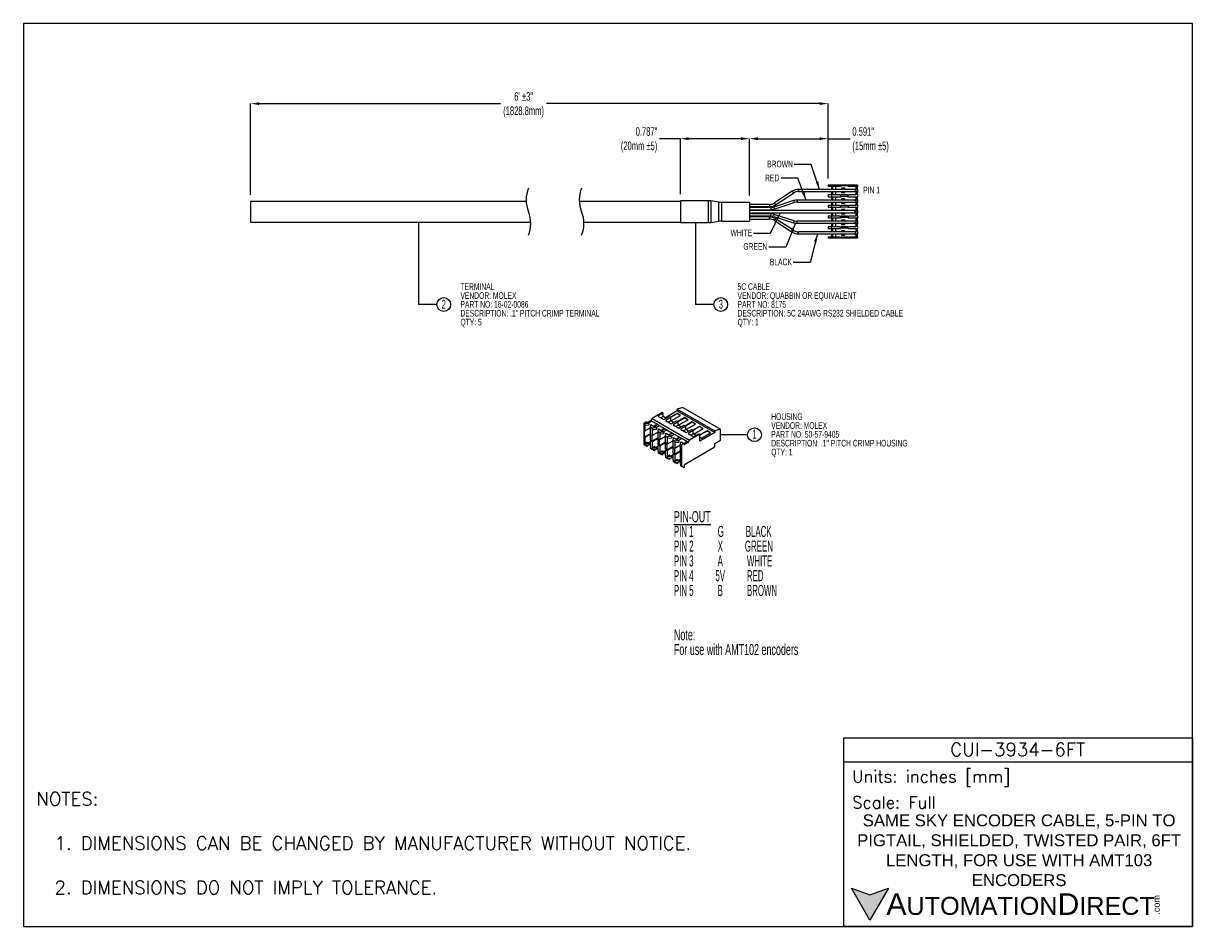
# Model space of a CAD drawing. Extents: x 886.4 to 897.4, y -8.5 to 0.
import ezdxf

# ---------------------------------------------------------------- set-up
doc = ezdxf.new("R2010")
doc.units = 0
doc.header["$LTSCALE"] = 0.25
doc.header["$MEASUREMENT"] = 0
doc.layers.get('0').update_dxf_attribs({"linetype": 'CONTINUOUS'})
doc.layers.get('DEFPOINTS').update_dxf_attribs({"linetype": 'CONTINUOUS'})
doc.layers.add('SLD-0', color=179, linetype='CONTINUOUS')
doc.layers.add('TEXT', color=140, linetype='CONTINUOUS')
doc.styles.add('\\M+2ABAC\\M+2A6A11', font='txt')
doc.styles.add('ROMANS', font='romans.shx')
doc.styles.add('SLDTEXTSTYLE0', font='TXT', dxfattribs={"width": 0.605})
doc.styles.add('SLDTEXTSTYLE1', font='TXT', dxfattribs={"width": 0.532813})
doc.styles.add('SLDTEXTSTYLE2', font='TXT', dxfattribs={"width": 0.531818})
doc.styles.add('SLDTEXTSTYLE3', font='TXT', dxfattribs={"width": 0.5315})
doc.styles.get("Standard").update_dxf_attribs({"font": 'romans.shx'})
doc.dimstyles.new('SLDDIMSTYLE0', dxfattribs={"dimtxt": 0.080892, "dimasz": 0.07874, "dimexe": 0, "dimexo": 0.0625, "dimgap": 0.020223, "dimtad": 0, "dimtih": 1, "dimtoh": 1, "dimrnd": 1e-09, "dimzin": 12, "dimdsep": 46, "dimtxsty": 'SLDTEXTSTYLE0', "dimsah": 1, "dimcen": 0.09, "dimadec": 0, "dimazin": 3, "dimtfac": 1, "dimtofl": 0, "dimtmove": 0, "dimatfit": 3, "dimfxl": 0, "dimfrac": 2, "dimtolj": 1, "dimtzin": 12, "dimarcsym": 0})
doc.dimstyles.new('SLDDIMSTYLE1', dxfattribs={"dimtxt": 0.18, "dimasz": 0.07874, "dimexe": 0, "dimexo": 0.0625, "dimgap": 0, "dimtad": 0, "dimtih": 1, "dimtoh": 1, "dimdec": 0, "dimrnd": 1e-09, "dimzin": 0, "dimdsep": 46, "dimtxsty": 'Standard', "dimsah": 1, "dimcen": 0.09, "dimadec": 0, "dimazin": 0, "dimtfac": 0.07874, "dimtdec": 0, "dimtofl": 0, "dimtmove": 0, "dimatfit": 3, "dimfxl": 0, "dimfrac": 2, "dimtolj": 1, "dimtzin": 0, "dimarcsym": 0})

# ---------------------------------------------------------------- blocks, each defined once
blk = doc.blocks.new('SW_NOTE_0')
at = {"layer": 'SLD-0', "color": 0, "attachment_point": 1}
for s, insert, char_height, style in [('\\LPIN-OUT', (0, 0.134), 0.1042, 'SLDTEXTSTYLE0'), ('PIN 1           G          BLACK', (0, -0.005), 0.10417, 'SLDTEXTSTYLE1'), ('PIN 2           X          GREEN', (0, -0.143), 0.10417, 'SLDTEXTSTYLE1'), ('PIN 3           A           WHITE', (0, -0.282), 0.10417, 'SLDTEXTSTYLE2'), ('PIN 4          5V          RED', (0, -0.421), 0.10417, 'SLDTEXTSTYLE3'), ('PIN 5           B           BROWN', (0, -0.56), 0.10417, 'SLDTEXTSTYLE2'), ('Note:', (0, -0.977), 0.1042, 'SLDTEXTSTYLE0'), ('For use with AMT102 encoders', (0, -1.116), 0.10417, 'SLDTEXTSTYLE0')]:
    blk.add_mtext(s, dxfattribs=dict(at, insert=insert, char_height=char_height, style=style))
blk = doc.blocks.new('*D13')
at = {"layer": 'DEFPOINTS', "color": 0}
for p in [(888.564, -0.789), (893.997, -1.556), (888.564, -1.709)]:
    blk.add_point(p, dxfattribs=at)
at = {"layer": 'SLD-0', "color": 0, "lineweight": -2}
for p, q in [((888.564, -1.646), (888.564, -0.789)), ((888.643, -0.789), (890.916, -0.789)), ((893.918, -0.789), (891.348, -0.789)), ((893.997, -1.494), (893.997, -0.789))]:
    blk.add_line(p, q, dxfattribs=at)
at = {"layer": 'SLD-0', "color": 0}
for points in [[(888.643, -0.776), (888.643, -0.802), (888.564, -0.789)], [(893.918, -0.776), (893.918, -0.802), (893.997, -0.789)]]:
    blk.add_solid(points, dxfattribs=at)
at = {"layer": 'SLD-0', "color": 0, "insert": (891.132, -0.681), "char_height": 0.08089, "attachment_point": 2, "style": 'SLDTEXTSTYLE0'}
blk.add_mtext('\\A1;6\' %%p3"\\P(1828.8mm)', dxfattribs=at)
blk = doc.blocks.new('*D14')
at = {"layer": 'DEFPOINTS', "color": 0}
for p in [(893.257, -1.119), (892.607, -1.703), (893.257, -1.718)]:
    blk.add_point(p, dxfattribs=at)
at = {"layer": 'SLD-0', "color": 0, "lineweight": -2}
for p, q in [((892.607, -1.119), (892.41, -1.119)), ((892.607, -1.64), (892.607, -1.119)), ((893.178, -1.119), (892.686, -1.119)), ((893.257, -1.655), (893.257, -1.119))]:
    blk.add_line(p, q, dxfattribs=at)
at = {"layer": 'SLD-0', "color": 0}
for points in [[(892.686, -1.106), (892.686, -1.132), (892.607, -1.119)], [(893.178, -1.106), (893.178, -1.132), (893.257, -1.119)]]:
    blk.add_solid(points, dxfattribs=at)
at = {"layer": 'SLD-0', "color": 0, "insert": (892.39, -1.011), "char_height": 0.08089, "attachment_point": 3, "style": 'SLDTEXTSTYLE0'}
blk.add_mtext('\\A1;0.787"\\P(20mm %%p5)', dxfattribs=at)
blk = doc.blocks.new('*D15')
at = {"layer": 'DEFPOINTS', "color": 0}
for p in [(893.997, -1.119), (893.997, -1.556), (893.257, -1.718)]:
    blk.add_point(p, dxfattribs=at)
at = {"layer": 'SLD-0', "color": 0, "lineweight": -2}
for p, q in [((893.257, -1.655), (893.257, -1.119)), ((893.336, -1.119), (893.918, -1.119)), ((893.997, -1.494), (893.997, -1.119)), ((893.997, -1.119), (894.205, -1.119))]:
    blk.add_line(p, q, dxfattribs=at)
at = {"layer": 'SLD-0', "color": 0}
for points in [[(893.336, -1.106), (893.336, -1.132), (893.257, -1.119)], [(893.918, -1.106), (893.918, -1.132), (893.997, -1.119)]]:
    blk.add_solid(points, dxfattribs=at)
at = {"layer": 'SLD-0', "color": 0, "insert": (894.225, -1.011), "char_height": 0.08089, "attachment_point": 1, "style": 'SLDTEXTSTYLE0'}
blk.add_mtext('\\A1;0.591"\\P(15mm %%p5)', dxfattribs=at)
blk = doc.blocks.new('SW_NOTE_2')
at = {"layer": 'SLD-0', "color": 0, "char_height": 0.0625, "attachment_point": 1, "style": 'SLDTEXTSTYLE0'}
for s, insert in [('5C CABLE', (0, 0.081)), ('VENDOR: QUABBIN OR EQUIVALENT', (0, -0.003)), ('PART NO: 8175', (0, -0.086)), ('DESCRIPTION: 5C 24AWG RS232 SHIELDED CABLE', (0, -0.169)), ('QTY: 1', (0, -0.253))]:
    blk.add_mtext(s, dxfattribs=dict(at, insert=insert))
blk = doc.blocks.new('SW_NOTE_3')
at = {"layer": 'SLD-0', "color": 0, "char_height": 0.0625, "attachment_point": 1, "style": 'SLDTEXTSTYLE0'}
for s, insert in [('TERMINAL', (0, 0.081)), ('VENDOR: MOLEX', (0, -0.003)), ('PART NO: 16-02-0086', (0, -0.086)), ('DESCRIPTION: .1" PITCH CRIMP TERMINAL', (0, -0.169)), ('QTY: 5', (0, -0.253))]:
    blk.add_mtext(s, dxfattribs=dict(at, insert=insert))
blk = doc.blocks.new('SW_NOTE_4')
at = {"layer": 'SLD-0', "color": 0, "char_height": 0.0625, "attachment_point": 1, "style": 'SLDTEXTSTYLE0'}
for s, insert in [('HOUSING', (0, 0.081)), ('VENDOR: MOLEX', (0, -0.003)), ('PART NO: 50-57-9405', (0, -0.086)), ('DESCRIPTION: .1" PITCH CRIMP HOUSING', (0, -0.169)), ('QTY: 1', (0, -0.253))]:
    blk.add_mtext(s, dxfattribs=dict(at, insert=insert))

msp = doc.modelspace()

# ---------------------------------------------------------------- hatches: boundary and pattern name
at = {"layer": 'TEXT'}
msp.add_hatch(color=256, dxfattribs=at).paths.add_polyline_path([(894.566, -8.171), (894.391, -8.235), (894.216, -8.171), (894.391, -8.474)])

# ---------------------------------------------------------------- linework, layer by layer
for p, q in [((893.66, -1.614), (893.493, -1.723)), ((893.503, -1.74), (893.671, -1.631)), ((894.247, -1.597), (893.719, -1.597)), ((893.719, -1.597), (893.719, -1.617)), ((893.719, -1.617), (894.257, -1.617)), ((893.997, -1.556), (893.997, -1.568)), ((894.028, -1.556), (893.997, -1.556)), ((894.028, -1.568), (893.997, -1.568)), ((893.997, -1.644), (893.997, -1.668)), ((893.997, -1.644), (894.028, -1.644)), ((894.028, -1.556), (894.028, -1.568)), ((894.272, -1.556), (894.028, -1.556)), ((894.043, -1.568), (894.028, -1.568)), ((894.028, -1.568), (894.028, -1.594)), ((894.043, -1.594), (894.028, -1.594)), ((894.043, -1.619), (894.028, -1.619)), ((894.028, -1.619), (894.028, -1.644)), ((894.028, -1.644), (894.028, -1.668)), ((894.043, -1.644), (894.028, -1.644)), ((894.114, -1.568), (894.043, -1.568)), ((894.043, -1.594), (894.043, -1.568)), ((894.043, -1.644), (894.043, -1.619)), ((894.043, -1.644), (894.108, -1.644)), ((894.067, -1.568), (894.067, -1.597)), ((894.067, -1.617), (894.067, -1.644)), ((894.108, -1.644), (894.108, -1.65)), ((894.186, -1.562), (894.114, -1.562)), ((894.114, -1.562), (894.114, -1.568)), ((894.12, -1.65), (894.12, -1.644)), ((894.12, -1.644), (894.18, -1.644)), ((894.155, -1.586), (894.122, -1.586)), ((894.122, -1.586), (894.122, -1.597)), ((894.122, -1.617), (894.122, -1.626)), ((894.122, -1.626), (894.155, -1.626)), ((894.155, -1.597), (894.155, -1.586)), ((894.155, -1.626), (894.155, -1.617)), ((894.18, -1.644), (894.18, -1.65)), ((894.186, -1.568), (894.186, -1.562)), ((894.257, -1.568), (894.186, -1.568)), ((894.192, -1.65), (894.192, -1.644)), ((894.192, -1.644), (894.257, -1.644)), ((894.257, -1.596), (894.247, -1.596)), ((894.247, -1.604), (894.247, -1.596)), ((894.272, -1.568), (894.257, -1.568)), ((894.257, -1.568), (894.257, -1.594)), ((894.272, -1.594), (894.257, -1.594)), ((894.257, -1.594), (894.257, -1.619)), ((894.257, -1.619), (894.257, -1.644)), ((894.272, -1.619), (894.257, -1.619)), ((894.272, -1.644), (894.257, -1.644)), ((894.272, -1.556), (894.272, -1.568)), ((894.272, -1.594), (894.272, -1.568)), ((894.272, -1.594), (894.272, -1.619)), ((894.272, -1.644), (894.272, -1.619)), ((894.272, -1.644), (894.272, -1.668)), ((891.156, -1.709), (888.564, -1.709)), ((888.564, -1.709), (888.564, -1.904)), ((892.607, -1.709), (891.656, -1.709)), ((892.871, -1.703), (892.607, -1.703)), ((892.607, -1.703), (892.607, -1.909)), ((892.871, -1.806), (892.871, -1.703)), ((892.97, -1.716), (892.895, -1.705)), ((892.895, -1.705), (892.895, -1.806)), ((892.97, -1.896), (892.97, -1.716)), ((893.257, -1.718), (892.993, -1.718)), ((892.993, -1.718), (892.993, -1.895)), ((893.257, -1.718), (893.257, -1.895)), ((893.445, -1.737), (893.257, -1.737)), ((893.257, -1.757), (893.445, -1.757)), ((893.445, -1.737), (893.445, -1.757)), ((893.672, -1.702), (893.485, -1.762)), ((893.491, -1.781), (893.679, -1.721)), ((894.247, -1.697), (893.706, -1.697)), ((893.706, -1.697), (893.706, -1.717)), ((893.706, -1.717), (894.257, -1.717)), ((894.028, -1.668), (893.997, -1.668)), ((893.997, -1.744), (893.997, -1.768)), ((893.997, -1.744), (894.028, -1.744)), ((894.043, -1.668), (894.028, -1.668)), ((894.028, -1.668), (894.028, -1.694)), ((894.043, -1.694), (894.028, -1.694)), ((894.028, -1.719), (894.028, -1.744)), ((894.043, -1.719), (894.028, -1.719)), ((894.028, -1.744), (894.028, -1.768)), ((894.043, -1.744), (894.028, -1.744)), ((894.114, -1.668), (894.043, -1.668)), ((894.043, -1.694), (894.043, -1.668)), ((894.043, -1.744), (894.043, -1.719)), ((894.043, -1.744), (894.108, -1.744)), ((894.067, -1.668), (894.067, -1.697)), ((894.067, -1.717), (894.067, -1.744)), ((894.108, -1.65), (894.12, -1.65)), ((894.108, -1.744), (894.108, -1.75)), ((894.108, -1.75), (894.12, -1.75)), ((894.186, -1.662), (894.114, -1.662)), ((894.114, -1.662), (894.114, -1.668)), ((894.12, -1.75), (894.12, -1.744)), ((894.12, -1.744), (894.18, -1.744)), ((894.155, -1.686), (894.122, -1.686)), ((894.122, -1.686), (894.122, -1.697)), ((894.122, -1.717), (894.122, -1.726)), ((894.122, -1.726), (894.155, -1.726)), ((894.155, -1.697), (894.155, -1.686)), ((894.155, -1.726), (894.155, -1.717)), ((894.18, -1.65), (894.192, -1.65)), ((894.18, -1.744), (894.18, -1.75)), ((894.18, -1.75), (894.192, -1.75)), ((894.186, -1.668), (894.186, -1.662)), ((894.257, -1.668), (894.186, -1.668)), ((894.192, -1.75), (894.192, -1.744)), ((894.192, -1.744), (894.257, -1.744)), ((894.257, -1.696), (894.247, -1.696)), ((894.247, -1.704), (894.247, -1.696)), ((894.272, -1.668), (894.257, -1.668)), ((894.257, -1.668), (894.257, -1.694)), ((894.272, -1.694), (894.257, -1.694)), ((894.257, -1.694), (894.257, -1.719)), ((894.272, -1.719), (894.257, -1.719)), ((894.257, -1.719), (894.257, -1.744)), ((894.272, -1.744), (894.257, -1.744)), ((894.272, -1.694), (894.272, -1.668)), ((894.272, -1.694), (894.272, -1.719)), ((894.272, -1.744), (894.272, -1.719)), ((894.272, -1.744), (894.272, -1.768)), ((892.871, -1.909), (892.871, -1.806)), ((892.895, -1.806), (892.895, -1.908)), ((893.458, -1.767), (893.257, -1.767)), ((893.257, -1.787), (893.458, -1.787)), ((894.257, -1.796), (893.257, -1.796)), ((893.257, -1.816), (894.257, -1.816)), ((893.458, -1.826), (893.257, -1.826)), ((893.257, -1.846), (893.458, -1.846)), ((893.445, -1.855), (893.257, -1.855)), ((893.445, -1.875), (893.445, -1.855)), ((893.458, -1.767), (893.458, -1.787)), ((893.458, -1.846), (893.458, -1.826)), ((893.485, -1.85), (893.672, -1.91)), ((893.679, -1.891), (893.491, -1.831)), ((894.028, -1.768), (893.997, -1.768)), ((893.997, -1.844), (893.997, -1.868)), ((893.997, -1.844), (894.028, -1.844)), ((894.028, -1.868), (893.997, -1.868)), ((894.043, -1.768), (894.028, -1.768)), ((894.028, -1.768), (894.028, -1.794)), ((894.043, -1.794), (894.028, -1.794)), ((894.043, -1.819), (894.028, -1.819)), ((894.028, -1.819), (894.028, -1.844)), ((894.028, -1.844), (894.028, -1.868)), ((894.043, -1.844), (894.028, -1.844)), ((894.043, -1.868), (894.028, -1.868)), ((894.028, -1.868), (894.028, -1.894)), ((894.114, -1.768), (894.043, -1.768)), ((894.043, -1.794), (894.043, -1.768)), ((894.043, -1.844), (894.043, -1.819)), ((894.043, -1.844), (894.108, -1.844)), ((894.114, -1.868), (894.043, -1.868)), ((894.043, -1.894), (894.043, -1.868)), ((894.067, -1.768), (894.067, -1.796)), ((894.067, -1.816), (894.067, -1.844)), ((894.067, -1.868), (894.067, -1.895)), ((894.108, -1.844), (894.108, -1.85)), ((894.108, -1.85), (894.12, -1.85)), ((894.186, -1.762), (894.114, -1.762)), ((894.114, -1.762), (894.114, -1.768)), ((894.186, -1.862), (894.114, -1.862)), ((894.114, -1.862), (894.114, -1.868)), ((894.12, -1.85), (894.12, -1.844)), ((894.12, -1.844), (894.18, -1.844)), ((894.122, -1.786), (894.122, -1.796)), ((894.155, -1.786), (894.122, -1.786)), ((894.122, -1.816), (894.122, -1.826)), ((894.122, -1.826), (894.155, -1.826)), ((894.155, -1.796), (894.155, -1.786)), ((894.155, -1.826), (894.155, -1.816)), ((894.18, -1.844), (894.18, -1.85)), ((894.18, -1.85), (894.192, -1.85)), ((894.186, -1.768), (894.186, -1.762)), ((894.257, -1.768), (894.186, -1.768)), ((894.186, -1.868), (894.186, -1.862)), ((894.257, -1.868), (894.186, -1.868)), ((894.192, -1.85), (894.192, -1.844)), ((894.192, -1.844), (894.257, -1.844)), ((894.247, -1.816), (894.247, -1.796)), ((894.272, -1.768), (894.257, -1.768)), ((894.257, -1.768), (894.257, -1.794)), ((894.272, -1.794), (894.257, -1.794)), ((894.257, -1.794), (894.257, -1.819)), ((894.257, -1.819), (894.257, -1.844)), ((894.272, -1.819), (894.257, -1.819)), ((894.272, -1.844), (894.257, -1.844)), ((894.272, -1.868), (894.257, -1.868)), ((894.257, -1.868), (894.257, -1.894)), ((894.272, -1.794), (894.272, -1.768)), ((894.272, -1.794), (894.272, -1.819)), ((894.272, -1.844), (894.272, -1.819)), ((894.272, -1.844), (894.272, -1.868)), ((894.272, -1.894), (894.272, -1.868)), ((888.564, -1.904), (891.2, -1.904)), ((890.142, -1.909), (890.142, -2.68)), ((891.7, -1.904), (892.607, -1.904)), ((892.607, -1.909), (892.871, -1.909)), ((892.895, -1.908), (892.97, -1.896)), ((892.993, -1.895), (893.257, -1.895)), ((893.257, -1.875), (893.445, -1.875)), ((893.493, -1.889), (893.66, -1.998)), ((893.671, -1.981), (893.503, -1.873)), ((894.257, -1.895), (893.706, -1.895)), ((893.706, -1.915), (893.706, -1.895)), ((893.706, -1.915), (894.247, -1.915)), ((893.997, -1.944), (893.997, -1.968)), ((893.997, -1.944), (894.028, -1.944)), ((894.028, -1.968), (893.997, -1.968)), ((894.043, -1.894), (894.028, -1.894)), ((894.028, -1.919), (894.028, -1.944)), ((894.043, -1.919), (894.028, -1.919)), ((894.028, -1.944), (894.028, -1.968)), ((894.043, -1.944), (894.028, -1.944)), ((894.043, -1.968), (894.028, -1.968)), ((894.028, -1.968), (894.028, -1.994)), ((894.043, -1.944), (894.043, -1.919)), ((894.043, -1.944), (894.108, -1.944)), ((894.114, -1.968), (894.043, -1.968)), ((894.043, -1.994), (894.043, -1.968)), ((894.067, -1.915), (894.067, -1.944)), ((894.067, -1.968), (894.067, -1.995)), ((894.108, -1.944), (894.108, -1.95)), ((894.108, -1.95), (894.12, -1.95)), ((894.186, -1.962), (894.114, -1.962)), ((894.114, -1.962), (894.114, -1.968)), ((894.12, -1.95), (894.12, -1.944)), ((894.12, -1.944), (894.18, -1.944)), ((894.155, -1.886), (894.122, -1.886)), ((894.122, -1.886), (894.122, -1.895)), ((894.122, -1.915), (894.122, -1.926)), ((894.122, -1.926), (894.155, -1.926)), ((894.155, -1.895), (894.155, -1.886)), ((894.155, -1.926), (894.155, -1.915)), ((894.18, -1.944), (894.18, -1.95)), ((894.18, -1.95), (894.192, -1.95)), ((894.186, -1.968), (894.186, -1.962)), ((894.257, -1.968), (894.186, -1.968)), ((894.192, -1.95), (894.192, -1.944)), ((894.192, -1.944), (894.257, -1.944)), ((894.247, -1.916), (894.247, -1.908)), ((894.247, -1.916), (894.257, -1.916)), ((894.272, -1.894), (894.257, -1.894)), ((894.257, -1.894), (894.257, -1.919)), ((894.272, -1.919), (894.257, -1.919)), ((894.257, -1.919), (894.257, -1.944)), ((894.272, -1.944), (894.257, -1.944)), ((894.272, -1.968), (894.257, -1.968)), ((894.257, -1.968), (894.257, -1.994)), ((894.272, -1.894), (894.272, -1.919)), ((894.272, -1.944), (894.272, -1.919)), ((894.272, -1.944), (894.272, -1.968)), ((894.272, -1.994), (894.272, -1.968)), ((894.257, -1.995), (893.719, -1.995)), ((893.719, -2.015), (893.719, -1.995)), ((893.719, -2.015), (894.247, -2.015)), ((893.997, -2.044), (893.997, -2.056)), ((893.997, -2.044), (894.028, -2.044)), ((894.028, -2.056), (893.997, -2.056)), ((894.043, -1.994), (894.028, -1.994)), ((894.028, -2.019), (894.028, -2.044)), ((894.043, -2.019), (894.028, -2.019)), ((894.043, -2.044), (894.028, -2.044)), ((894.028, -2.044), (894.028, -2.056)), ((894.272, -2.056), (894.028, -2.056)), ((894.043, -2.044), (894.043, -2.019)), ((894.043, -2.044), (894.108, -2.044)), ((894.067, -2.015), (894.067, -2.044)), ((894.108, -2.044), (894.108, -2.05)), ((894.108, -2.05), (894.12, -2.05)), ((894.12, -2.05), (894.12, -2.044)), ((894.12, -2.044), (894.18, -2.044)), ((894.155, -1.986), (894.122, -1.986)), ((894.122, -1.986), (894.122, -1.995)), ((894.122, -2.015), (894.122, -2.026)), ((894.122, -2.026), (894.155, -2.026)), ((894.155, -1.995), (894.155, -1.986)), ((894.155, -2.026), (894.155, -2.015)), ((894.18, -2.044), (894.18, -2.05)), ((894.18, -2.05), (894.192, -2.05)), ((894.192, -2.05), (894.192, -2.044)), ((894.192, -2.044), (894.257, -2.044)), ((894.247, -2.016), (894.247, -2.008)), ((894.247, -2.016), (894.257, -2.016)), ((894.272, -1.994), (894.257, -1.994)), ((894.257, -2.019), (894.257, -1.994)), ((894.257, -2.019), (894.257, -2.044)), ((894.272, -2.019), (894.257, -2.019)), ((894.272, -2.044), (894.257, -2.044)), ((894.272, -1.994), (894.272, -2.019)), ((894.272, -2.044), (894.272, -2.019)), ((894.272, -2.044), (894.272, -2.056)), ((890.316, -2.68), (890.142, -2.68)), ((892.437, -3.696), (892.341, -3.752)), ((892.445, -3.701), (892.396, -3.729)), ((892.396, -3.729), (892.45, -3.761)), ((892.445, -3.733), (892.424, -3.746)), ((892.437, -3.696), (892.445, -3.701)), ((892.445, -3.733), (892.445, -3.701)), ((892.471, -3.749), (892.445, -3.733)), ((892.45, -3.761), (892.499, -3.732)), ((892.578, -3.681), (892.466, -3.746)), ((892.499, -3.732), (892.516, -3.742)), ((892.576, -3.704), (892.512, -3.74)), ((892.576, -3.707), (892.515, -3.742)), ((892.524, -3.772), (892.609, -3.723)), ((892.609, -3.723), (892.576, -3.704)), ((892.576, -3.707), (892.576, -3.704)), ((892.607, -3.724), (892.576, -3.707)), ((892.631, -3.65), (892.578, -3.665)), ((892.578, -3.665), (892.932, -3.869)), ((892.578, -3.665), (892.578, -3.681)), ((892.578, -3.681), (892.932, -3.885)), ((892.631, -3.65), (892.985, -3.854)), ((892.285, -3.784), (892.264, -3.796)), ((892.264, -3.796), (892.272, -3.801)), ((892.264, -3.796), (892.264, -3.996)), ((892.311, -3.799), (892.272, -3.801)), ((892.272, -3.801), (892.272, -3.814)), ((892.272, -3.814), (892.311, -3.812)), ((892.272, -3.814), (892.272, -3.872)), ((892.326, -3.841), (892.272, -3.872)), ((892.285, -3.784), (892.311, -3.799)), ((892.33, -3.771), (892.296, -3.791)), ((892.304, -3.795), (892.338, -3.776)), ((892.311, -3.799), (892.311, -3.812)), ((892.326, -3.832), (892.329, -3.81)), ((892.326, -3.832), (892.343, -3.842)), ((892.326, -3.832), (892.326, -3.845)), ((892.326, -3.898), (892.326, -3.845)), ((892.329, -3.81), (892.382, -3.84)), ((892.341, -3.752), (892.33, -3.771)), ((892.33, -3.771), (892.338, -3.776)), ((892.338, -3.776), (892.392, -3.807)), ((892.341, -3.752), (892.694, -3.956)), ((892.382, -3.84), (892.343, -3.842)), ((892.343, -3.842), (892.343, -3.855)), ((892.388, -3.805), (892.355, -3.824)), ((892.358, -3.827), (892.392, -3.807)), ((892.375, -3.836), (892.409, -3.817)), ((892.382, -3.84), (892.382, -3.853)), ((892.385, -3.807), (892.385, -3.811)), ((892.392, -3.807), (892.409, -3.817)), ((892.409, -3.817), (892.463, -3.848)), ((892.459, -3.846), (892.425, -3.865)), ((892.429, -3.867), (892.463, -3.848)), ((892.456, -3.848), (892.456, -3.852)), ((892.463, -3.848), (892.479, -3.858)), ((892.516, -3.742), (892.467, -3.77)), ((892.467, -3.77), (892.521, -3.801)), ((892.516, -3.774), (892.495, -3.786)), ((892.516, -3.774), (892.516, -3.742)), ((892.516, -3.768), (892.524, -3.772)), ((892.542, -3.789), (892.516, -3.774)), ((892.521, -3.801), (892.57, -3.773)), ((892.586, -3.783), (892.538, -3.811)), ((892.538, -3.811), (892.592, -3.842)), ((892.586, -3.815), (892.566, -3.827)), ((892.57, -3.773), (892.586, -3.783)), ((892.647, -3.744), (892.583, -3.781)), ((892.647, -3.748), (892.586, -3.783)), ((892.586, -3.815), (892.586, -3.783)), ((892.586, -3.809), (892.594, -3.813)), ((892.613, -3.83), (892.586, -3.815)), ((892.592, -3.842), (892.64, -3.814)), ((892.594, -3.813), (892.68, -3.764)), ((892.657, -3.824), (892.608, -3.852)), ((892.64, -3.814), (892.657, -3.824)), ((892.68, -3.764), (892.647, -3.744)), ((892.647, -3.748), (892.647, -3.744)), ((892.677, -3.765), (892.647, -3.748)), ((892.717, -3.785), (892.654, -3.822)), ((892.717, -3.788), (892.657, -3.823)), ((892.657, -3.856), (892.657, -3.824)), ((892.657, -3.85), (892.665, -3.854)), ((892.665, -3.854), (892.751, -3.805)), ((892.751, -3.805), (892.717, -3.785)), ((892.717, -3.788), (892.717, -3.785)), ((892.748, -3.806), (892.717, -3.788)), ((892.788, -3.826), (892.725, -3.863)), ((892.788, -3.829), (892.727, -3.864)), ((892.736, -3.895), (892.821, -3.845)), ((892.821, -3.845), (892.788, -3.826)), ((892.788, -3.829), (892.788, -3.826)), ((892.819, -3.847), (892.788, -3.829)), ((892.268, -3.87), (892.268, -3.928)), ((892.272, -3.872), (892.268, -3.87)), ((892.326, -3.895), (892.268, -3.928)), ((892.268, -3.928), (892.272, -3.931)), ((892.327, -3.899), (892.272, -3.931)), ((892.272, -3.931), (892.272, -3.988)), ((892.33, -3.901), (892.326, -3.898)), ((892.33, -3.906), (892.326, -3.908)), ((892.326, -3.957), (892.326, -3.908)), ((892.326, -3.908), (892.33, -3.91)), ((892.33, -3.959), (892.326, -3.957)), ((892.33, -3.91), (892.33, -3.901)), ((892.33, -3.969), (892.33, -3.959)), ((892.338, -3.91), (892.338, -3.969)), ((892.343, -3.913), (892.338, -3.91)), ((892.397, -3.935), (892.338, -3.969)), ((892.343, -3.855), (892.382, -3.853)), ((892.343, -3.855), (892.343, -3.913)), ((892.397, -3.882), (892.343, -3.913)), ((892.397, -3.94), (892.343, -3.971)), ((892.397, -3.873), (892.4, -3.85)), ((892.397, -3.873), (892.413, -3.883)), ((892.397, -3.873), (892.397, -3.886)), ((892.397, -3.939), (892.397, -3.886)), ((892.401, -3.942), (892.397, -3.939)), ((892.401, -3.946), (892.397, -3.949)), ((892.397, -3.998), (892.397, -3.949)), ((892.397, -3.949), (892.401, -3.951)), ((892.4, -3.85), (892.453, -3.881)), ((892.401, -3.951), (892.401, -3.942)), ((892.409, -3.951), (892.409, -4.01)), ((892.413, -3.954), (892.409, -3.951)), ((892.453, -3.881), (892.413, -3.883)), ((892.413, -3.883), (892.413, -3.896)), ((892.413, -3.896), (892.453, -3.894)), ((892.413, -3.896), (892.413, -3.954)), ((892.467, -3.922), (892.413, -3.954)), ((892.446, -3.877), (892.479, -3.858)), ((892.453, -3.881), (892.453, -3.894)), ((892.467, -3.914), (892.471, -3.891)), ((892.467, -3.914), (892.484, -3.924)), ((892.467, -3.914), (892.467, -3.927)), ((892.467, -3.98), (892.467, -3.927)), ((892.471, -3.891), (892.524, -3.922)), ((892.479, -3.858), (892.533, -3.889)), ((892.524, -3.922), (892.484, -3.924)), ((892.484, -3.924), (892.484, -3.937)), ((892.484, -3.937), (892.524, -3.935)), ((892.484, -3.937), (892.484, -3.994)), ((892.529, -3.887), (892.496, -3.906)), ((892.5, -3.908), (892.533, -3.889)), ((892.517, -3.918), (892.55, -3.899)), ((892.524, -3.922), (892.524, -3.935)), ((892.526, -3.888), (892.526, -3.893)), ((892.533, -3.889), (892.55, -3.899)), ((892.538, -3.955), (892.541, -3.932)), ((892.538, -3.955), (892.555, -3.965)), ((892.538, -3.955), (892.538, -3.968)), ((892.541, -3.932), (892.594, -3.963)), ((892.55, -3.899), (892.604, -3.93)), ((892.6, -3.927), (892.567, -3.947)), ((892.571, -3.949), (892.604, -3.93)), ((892.587, -3.959), (892.621, -3.939)), ((892.597, -3.929), (892.597, -3.934)), ((892.604, -3.93), (892.621, -3.939)), ((892.608, -3.852), (892.662, -3.883)), ((892.675, -3.971), (892.621, -3.939)), ((892.657, -3.856), (892.636, -3.868)), ((892.683, -3.871), (892.657, -3.856)), ((892.662, -3.883), (892.711, -3.855)), ((892.728, -3.865), (892.679, -3.893)), ((892.679, -3.893), (892.733, -3.924)), ((892.683, -3.975), (892.694, -3.956)), ((892.79, -3.901), (892.694, -3.956)), ((892.728, -3.897), (892.707, -3.909)), ((892.711, -3.855), (892.728, -3.865)), ((892.728, -3.897), (892.728, -3.865)), ((892.728, -3.89), (892.736, -3.895)), ((892.754, -3.912), (892.728, -3.897)), ((892.733, -3.924), (892.782, -3.896)), ((892.782, -3.896), (892.79, -3.901)), ((892.859, -3.867), (892.79, -3.906)), ((892.859, -3.87), (892.79, -3.91)), ((892.932, -3.885), (892.79, -3.966)), ((892.79, -3.966), (892.79, -3.901)), ((892.79, -3.926), (892.806, -3.936)), ((892.806, -3.936), (892.892, -3.886)), ((892.892, -3.886), (892.859, -3.867)), ((892.859, -3.87), (892.859, -3.867)), ((892.889, -3.888), (892.859, -3.87)), ((892.985, -3.854), (892.932, -3.869)), ((892.932, -3.869), (892.932, -3.885)), ((892.932, -3.986), (892.985, -3.956)), ((892.985, -3.956), (892.985, -3.854)), ((892.264, -3.996), (892.272, -4.001)), ((892.264, -3.996), (892.285, -4.009)), ((892.293, -3.976), (892.272, -3.988)), ((892.311, -3.986), (892.272, -3.988)), ((892.272, -3.988), (892.272, -4.001)), ((892.272, -4.001), (892.311, -3.999)), ((892.272, -4.001), (892.293, -4.014)), ((892.285, -4.009), (892.293, -4.014)), ((892.293, -3.976), (892.311, -3.986)), ((892.293, -4.014), (892.3, -4.01)), ((892.3, -4.01), (892.3, -4)), ((892.304, -3.982), (892.326, -3.97)), ((892.311, -3.986), (892.311, -3.999)), ((892.33, -3.964), (892.326, -3.967)), ((892.326, -4.02), (892.326, -3.967)), ((892.326, -3.967), (892.33, -3.969)), ((892.326, -4.02), (892.326, -4.032)), ((892.326, -4.032), (892.343, -4.042)), ((892.347, -4.045), (892.326, -4.032)), ((892.338, -3.969), (892.343, -3.971)), ((892.343, -3.971), (892.343, -4.029)), ((892.364, -4.017), (892.343, -4.029)), ((892.382, -4.027), (892.343, -4.029)), ((892.343, -4.029), (892.343, -4.042)), ((892.343, -4.042), (892.382, -4.04)), ((892.343, -4.042), (892.364, -4.054)), ((892.347, -4.045), (892.364, -4.054)), ((892.364, -4.017), (892.382, -4.027)), ((892.364, -4.054), (892.37, -4.051)), ((892.37, -4.051), (892.37, -4.041)), ((892.375, -4.023), (892.397, -4.011)), ((892.382, -4.027), (892.382, -4.04)), ((892.401, -4), (892.397, -3.998)), ((892.401, -4.005), (892.397, -4.007)), ((892.397, -4.06), (892.397, -4.007)), ((892.397, -4.007), (892.401, -4.01)), ((892.397, -4.06), (892.397, -4.073)), ((892.401, -4.01), (892.401, -4)), ((892.467, -3.976), (892.409, -4.01)), ((892.409, -4.01), (892.413, -4.012)), ((892.468, -3.98), (892.413, -4.012)), ((892.413, -4.012), (892.413, -4.07)), ((892.435, -4.058), (892.413, -4.07)), ((892.453, -4.068), (892.413, -4.07)), ((892.435, -4.058), (892.453, -4.068)), ((892.446, -4.064), (892.467, -4.052)), ((892.453, -4.068), (892.453, -4.081)), ((892.472, -3.982), (892.467, -3.98)), ((892.472, -3.987), (892.467, -3.99)), ((892.467, -4.039), (892.467, -3.99)), ((892.467, -3.99), (892.472, -3.992)), ((892.472, -4.041), (892.467, -4.039)), ((892.472, -4.046), (892.467, -4.048)), ((892.467, -4.101), (892.467, -4.048)), ((892.467, -4.048), (892.472, -4.051)), ((892.472, -3.992), (892.472, -3.982)), ((892.472, -4.051), (892.472, -4.041)), ((892.48, -3.992), (892.48, -4.051)), ((892.484, -3.994), (892.48, -3.992)), ((892.538, -4.017), (892.48, -4.051)), ((892.48, -4.051), (892.484, -4.053)), ((892.538, -3.963), (892.484, -3.994)), ((892.539, -4.021), (892.484, -4.053)), ((892.484, -4.053), (892.484, -4.111)), ((892.538, -4.021), (892.538, -3.968)), ((892.542, -4.023), (892.538, -4.021)), ((892.542, -4.028), (892.538, -4.03)), ((892.538, -4.079), (892.538, -4.03)), ((892.538, -4.03), (892.542, -4.033)), ((892.542, -4.033), (892.542, -4.023)), ((892.551, -4.033), (892.551, -4.091)), ((892.555, -4.035), (892.551, -4.033)), ((892.609, -4.058), (892.551, -4.091)), ((892.594, -3.963), (892.555, -3.965)), ((892.555, -3.965), (892.555, -3.977)), ((892.555, -3.977), (892.594, -3.975)), ((892.555, -3.977), (892.555, -4.035)), ((892.609, -4.004), (892.555, -4.035)), ((892.61, -4.062), (892.555, -4.094)), ((892.594, -3.963), (892.594, -3.975)), ((892.609, -3.996), (892.612, -3.973)), ((892.609, -3.996), (892.609, -4.009)), ((892.609, -3.996), (892.617, -4.001)), ((892.609, -4.062), (892.609, -4.009)), ((892.613, -4.064), (892.609, -4.062)), ((892.613, -4.069), (892.609, -4.071)), ((892.612, -3.973), (892.639, -3.988)), ((892.613, -4.074), (892.613, -4.064)), ((892.639, -3.988), (892.617, -4.001)), ((892.617, -4.001), (892.617, -4.201)), ((892.671, -3.968), (892.637, -3.988)), ((892.675, -3.971), (892.639, -3.991)), ((892.639, -4.001), (892.683, -3.975)), ((892.639, -3.988), (892.639, -4.001)), ((892.645, -4.184), (892.926, -4.022)), ((892.668, -3.97), (892.668, -3.975)), ((892.675, -3.971), (892.683, -3.975)), ((892.926, -4.022), (892.932, -4.012)), ((892.932, -4.012), (892.932, -3.986)), ((892.397, -4.073), (892.413, -4.083)), ((892.418, -4.086), (892.397, -4.073)), ((892.413, -4.07), (892.413, -4.083)), ((892.413, -4.083), (892.453, -4.081)), ((892.413, -4.083), (892.435, -4.095)), ((892.418, -4.086), (892.435, -4.095)), ((892.435, -4.095), (892.441, -4.092)), ((892.441, -4.092), (892.441, -4.082)), ((892.467, -4.101), (892.467, -4.114)), ((892.467, -4.114), (892.484, -4.124)), ((892.489, -4.126), (892.467, -4.114)), ((892.505, -4.098), (892.484, -4.111)), ((892.524, -4.109), (892.484, -4.111)), ((892.484, -4.111), (892.484, -4.124)), ((892.484, -4.124), (892.524, -4.122)), ((892.484, -4.124), (892.505, -4.136)), ((892.489, -4.126), (892.505, -4.136)), ((892.505, -4.098), (892.524, -4.109)), ((892.505, -4.136), (892.512, -4.132)), ((892.512, -4.132), (892.512, -4.122)), ((892.517, -4.105), (892.538, -4.093)), ((892.524, -4.109), (892.524, -4.122)), ((892.542, -4.082), (892.538, -4.079)), ((892.542, -4.087), (892.538, -4.089)), ((892.538, -4.142), (892.538, -4.089)), ((892.538, -4.089), (892.542, -4.091)), ((892.538, -4.142), (892.538, -4.155)), ((892.538, -4.155), (892.555, -4.165)), ((892.559, -4.167), (892.538, -4.155)), ((892.542, -4.091), (892.542, -4.082)), ((892.551, -4.091), (892.555, -4.094)), ((892.555, -4.094), (892.555, -4.152)), ((892.576, -4.139), (892.555, -4.152)), ((892.594, -4.15), (892.555, -4.152)), ((892.555, -4.152), (892.555, -4.165)), ((892.555, -4.165), (892.594, -4.163)), ((892.555, -4.165), (892.576, -4.177)), ((892.559, -4.167), (892.576, -4.177)), ((892.576, -4.139), (892.594, -4.15)), ((892.576, -4.177), (892.583, -4.173)), ((892.583, -4.173), (892.583, -4.163)), ((892.587, -4.146), (892.609, -4.133)), ((892.594, -4.15), (892.594, -4.163)), ((892.609, -4.12), (892.609, -4.071)), ((892.609, -4.071), (892.613, -4.074)), ((892.613, -4.123), (892.609, -4.12)), ((892.613, -4.127), (892.609, -4.13)), ((892.609, -4.183), (892.609, -4.13)), ((892.609, -4.13), (892.613, -4.132)), ((892.613, -4.132), (892.613, -4.123)), ((892.609, -4.183), (892.609, -4.196)), ((892.609, -4.196), (892.617, -4.201)), ((892.63, -4.208), (892.609, -4.196)), ((892.617, -4.201), (892.639, -4.213)), ((892.63, -4.208), (892.639, -4.213)), ((892.639, -4.213), (892.645, -4.209)), ((892.645, -4.209), (892.645, -4.184))]:
    msp.add_line(p, q)
at = {"flags": 128}
for points in [[(893.66, -1.614), (893.661, -1.615), (893.662, -1.617), (893.664, -1.619), (893.666, -1.623), (893.668, -1.626), (893.67, -1.629), (893.671, -1.63), (893.671, -1.631)], [(893.493, -1.723), (893.493, -1.723), (893.494, -1.725), (893.496, -1.728), (893.498, -1.731), (893.5, -1.734), (893.502, -1.737), (893.503, -1.739), (893.503, -1.74)], [(893.672, -1.702), (893.673, -1.703), (893.673, -1.705), (893.674, -1.708), (893.675, -1.712), (893.677, -1.715), (893.678, -1.718), (893.678, -1.72), (893.679, -1.721)], [(893.485, -1.762), (893.485, -1.763), (893.486, -1.765), (893.487, -1.768), (893.488, -1.772), (893.489, -1.776), (893.49, -1.779), (893.491, -1.781), (893.491, -1.781), (893.491, -1.781)], [(893.485, -1.85), (893.485, -1.849), (893.486, -1.847), (893.487, -1.844), (893.488, -1.84), (893.489, -1.837), (893.49, -1.834), (893.491, -1.832), (893.491, -1.831)], [(893.493, -1.889), (893.493, -1.889), (893.494, -1.887), (893.496, -1.884), (893.498, -1.881), (893.5, -1.878), (893.502, -1.875), (893.503, -1.873), (893.503, -1.873)], [(893.672, -1.91), (893.673, -1.909), (893.673, -1.907), (893.674, -1.904), (893.675, -1.901), (893.677, -1.897), (893.678, -1.894), (893.678, -1.892), (893.679, -1.891)], [(893.66, -1.998), (893.661, -1.997), (893.662, -1.995), (893.664, -1.993), (893.666, -1.99), (893.668, -1.986), (893.67, -1.984), (893.671, -1.982), (893.671, -1.981)]]:
    msp.add_lwpolyline(points, dxfattribs=at)
msp.add_circle((890.381, -2.68), 0.065)
for centre, radius, start, end in [((891.445, -1.695), 0.289, 157.3801, 202.6199), ((891.945, -1.695), 0.289, 157.3801, 202.6199), ((893.719, -1.705), 0.108, 90.0001, 122.9138), ((893.719, -1.705), 0.0884, 90.0001, 122.9138), ((892.871, -1.86), 0.157, 81.4693, 89.9999), ((892.993, -1.56), 0.157, 261.4693, 270), ((893.445, -1.649), 0.0884, 270, 302.9139), ((893.445, -1.649), 0.108, 270, 302.9139), ((893.706, -1.805), 0.108, 90, 107.839), ((893.706, -1.805), 0.0884, 90, 107.8391), ((890.911, -1.917), 0.289, 337.3801, 22.6199), ((891.411, -1.917), 0.289, 337.3801, 22.6199), ((893.445, -1.964), 0.108, 57.0861, 90), ((893.458, -1.678), 0.0884, 270.0001, 287.8391), ((893.458, -1.678), 0.108, 269.9999, 287.8392), ((893.458, -1.934), 0.108, 72.1608, 90.0001), ((893.458, -1.934), 0.0884, 72.1609, 89.9999), ((892.871, -1.752), 0.157, 270.0001, 278.5307), ((892.993, -2.052), 0.157, 90, 98.5307), ((893.445, -1.964), 0.0884, 57.0861, 90), ((893.706, -1.807), 0.108, 252.161, 270), ((893.706, -1.807), 0.0884, 252.1609, 270), ((893.719, -1.907), 0.108, 237.0862, 269.9999), ((893.719, -1.907), 0.0884, 237.0862, 269.9999)]:
    msp.add_arc(centre, radius, start, end)
at = {"layer": 'DEFPOINTS'}
msp.add_lwpolyline([(897.426, -0.034), (886.426, -0.034), (886.426, -8.534), (897.426, -8.534)], close=True, dxfattribs=at)
at = {"layer": 'SLD-0'}
for p, q in [((892.749, -1.909), (892.749, -2.68)), ((892.922, -2.68), (892.749, -2.68)), ((893.239, -3.905), (892.985, -3.905))]:
    msp.add_line(p, q, dxfattribs=at)
for centre in [(892.987, -2.68), (893.304, -3.905)]:
    msp.add_circle(centre, 0.065, dxfattribs=at)
at = {"layer": 'TEXT'}
msp.add_line((894.146, -6.982), (897.426, -6.982), dxfattribs=at)
for points in [[(894.146, -8.534), (894.146, -6.756), (897.426, -6.756), (897.426, -8.534)], [(894.566, -8.171), (894.391, -8.474), (894.216, -8.171), (894.391, -8.235)]]:
    msp.add_lwpolyline(points, close=True, dxfattribs=at)

# ---------------------------------------------------------------- block references
at = {"layer": 'SLD-0'}
for name, p in [('SW_NOTE_3', (890.538, -2.561)), ('SW_NOTE_2', (893.145, -2.561)), ('SW_NOTE_4', (893.462, -3.784)), ('SW_NOTE_0', (892.546, -4.758))]:
    msp.add_blockref(name, p, dxfattribs=at)

# ---------------------------------------------------------------- texts
at = {"layer": 'SLD-0', "style": 'SLDTEXTSTYLE0'}
for s, insert, char_height, attachment_point in [('BROWN', (893.666, -1.326), 0.0625, 3), ('RED', (893.537, -1.457), 0.0625, 3), ('PIN 1', (894.327, -1.571), 0.0625, 1), ('WHITE', (893.283, -1.974), 0.0625, 3), ('GREEN', (893.425, -2.102), 0.0625, 3), ('BLACK', (893.656, -2.248), 0.0625, 3), ('2', (890.381, -2.635), 0.0833, 2), ('3', (892.988, -2.635), 0.0833, 2), ('1', (893.305, -3.858), 0.0833, 2)]:
    msp.add_mtext(s, dxfattribs=dict(at, insert=insert, char_height=char_height, attachment_point=attachment_point))
at = {"layer": 'TEXT'}
for s, insert, char_height, width, attachment_point, style in [('CUI-3934-6FT', (895.781, -6.867), 0.125, 2.20085, 5, 'ROMANS'), (' Units: inches [mm]', (894.146, -7.139), 0.11304, 3.27984, 4, 'ROMANS'), (' Scale: Full', (894.146, -7.365), 0.11304, 3.27984, 4, 'ROMANS'), ('{\\fArial|b0|i0|c0|p34;     \\H1.2x;A\\H0.8333x;UTOMATION\\H1.2x;D\\H0.8333x;IRECT}', (894.216, -8.323), 0.16956, 2.8723, 4, '\\M+2ABAC\\M+2A6A11')]:
    msp.add_mtext(s, dxfattribs=dict(at, insert=insert, char_height=char_height, width=width, attachment_point=attachment_point, style=style))
at = {"layer": 'TEXT', "insert": (886.548, -7.27), "char_height": 0.125, "attachment_point": 1, "style": 'ROMANS'}
msp.add_mtext_dynamic_manual_height_columns('NOTES:\\P\\P  1. DIMENSIONS CAN BE CHANGED BY MANUFACTURER WITHOUT NOTICE.\\P\\P  2. DIMENSIONS DO NOT IMPLY TOLERANCE.', width=7.45021, gutter_width=1.75, heights=[0], dxfattribs=at)
at = {"layer": 'TEXT', "insert": (895.794, -7.816), "char_height": 0.1125, "width": 3.17395, "attachment_point": 5}
msp.add_mtext('{\\fArial|b0|i0|c0|p34;SAME SKY ENCODER CABLE, 5-PIN TO PIGTAIL, SHIELDED, TWISTED PAIR, 6FT LENGTH, FOR USE WITH AMT103 ENCODERS}', dxfattribs=at)
at = {"layer": 'TEXT', "insert": (897.056, -8.422), "char_height": 0.06104, "width": 0.18089, "attachment_point": 1, "rotation": 90, "style": '\\M+2ABAC\\M+2A6A11'}
msp.add_mtext('{\\fArial|b0|i0|c0|p34;.com}', dxfattribs=at)

# ---------------------------------------------------------------- dimensions: what is measured, and where the dimension line sits
at = {"layer": 'SLD-0'}
for base, p1, p2, text, picture, middle in [((888.564, -0.789), (893.997, -1.556), (888.564, -1.709), '6\' %%p3"\\P(1828.8mm)', '*D13', (891.132, -0.789)), ((893.257, -1.119), (892.607, -1.703), (893.257, -1.718), '0.787"\\P(20mm %%p5)', '*D14', (892.198, -1.119)), ((893.997, -1.119), (893.257, -1.718), (893.997, -1.556), '0.591"\\P(15mm %%p5)', '*D15', (894.413, -1.119))]:
    dim = msp.add_linear_dim(base=base, p1=p1, p2=p2, text=text, dimstyle='SLDDIMSTYLE0', dxfattribs=at)
    dim.commit()
    dim.dimension.update_dxf_attribs({"geometry": picture, "text_midpoint": middle, "dimtype": 160})

# ---------------------------------------------------------------- leaders
for points in [[(893.917, -1.597), (893.837, -1.361), (893.679, -1.361)], [(893.791, -1.697), (893.712, -1.491), (893.555, -1.491)], [(893.545, -1.816), (893.453, -2.01), (893.295, -2.01)], [(893.689, -1.914), (893.598, -2.14), (893.44, -2.14)], [(893.896, -2.015), (893.827, -2.285), (893.669, -2.285)]]:
    msp.add_leader(points, dimstyle='SLDDIMSTYLE1', dxfattribs=at)

doc.saveas('drawing.dxf')
